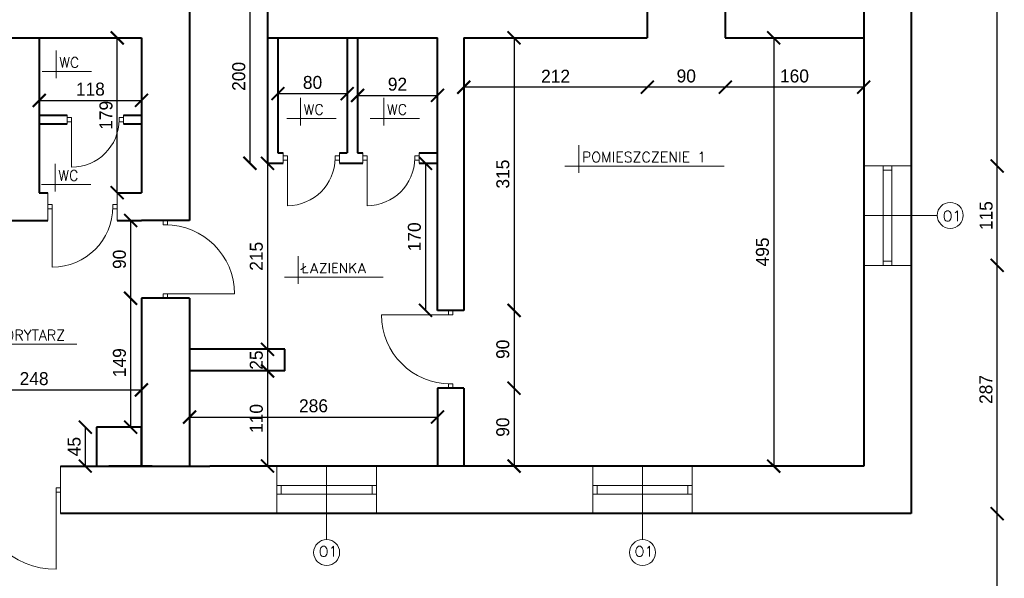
# Model space of a CAD drawing. Header units: millimetres. Extents: x 0 to 54826, y 42154 to 60442.
# Tile 10 of 64: x 28546 to 29684, y 52120 to 52766. Entities that reach past the tile are written whole.
import ezdxf

# ---------------------------------------------------------------- set-up
doc = ezdxf.new("R2010")
doc.units = ezdxf.units.MM
for name, color, linetype, lineweight in [('cienka', 3, 'Continuous', 18), ('gruba', 1, 'Continuous', 40), ('wymiary', 251, 'Continuous', 15)]:
    doc.layers.add(name, color=color, linetype=linetype, lineweight=lineweight)
doc.styles.add('ROMANS1', font='romans.shx', dxfattribs={"height": 15})
doc.styles.get("Standard").update_dxf_attribs({"font": 'GOTHIC.TTF'})
doc.dimstyles.new('secemin', dxfattribs={"dimtxt": 15, "dimasz": 15, "dimexe": 1.25, "dimexo": 0.625, "dimgap": 5, "dimtad": 1, "dimdec": 0, "dimtxsty": 'Standard', "dimblk": 'ARCHTICK', "dimcen": 0, "dimse1": 1, "dimse2": 1, "dimclrd": 256, "dimclrt": 256, "dimadec": 0, "dimazin": 0, "dimtfac": 1, "dimtdec": 0, "dimtmove": 0, "dimatfit": 3, "dimfxl": 1, "dimtfillclr": 250, "dimarcsym": 1})

# ---------------------------------------------------------------- blocks, each defined once
blk = doc.blocks.new('_ArchTick')
at = {"color": 0, "linetype": 'ByBlock', "const_width": 0.15}
blk.add_lwpolyline([(-0.5, -0.5), (0.5, 0.5)], dxfattribs=at)
blk = doc.blocks.new('*D219')
at = {"layer": 'Defpoints', "color": 0, "transparency": 16777216}
for p in [(29361.6, 52745.1), (29521.6, 52709.5), (29361.6, 52688.1)]:
    blk.add_point(p, dxfattribs=at)
at = {"layer": 'wymiary', "lineweight": -2, "transparency": 16777216}
blk.add_line((29521.6, 52688.1), (29361.6, 52688.1), dxfattribs=at)
at = {"layer": 'wymiary', "lineweight": -2, "transparency": 16777216, "xscale": 15, "yscale": 15, "zscale": 15, "rotation": 180}
blk.add_blockref('_ArchTick', (29361.6, 52688.1), dxfattribs=at)
at = {"layer": 'wymiary', "lineweight": -2, "transparency": 16777216, "xscale": 15, "yscale": 15, "zscale": 15}
blk.add_blockref('_ArchTick', (29521.6, 52688.1), dxfattribs=at)
at = {"layer": 'wymiary', "transparency": 16777216, "insert": (29441.6, 52701), "char_height": 15, "attachment_point": 5}
blk.add_mtext('160', dxfattribs=at)
blk = doc.blocks.new('*D220')
at = {"layer": 'Defpoints', "color": 0, "transparency": 16777216}
for p in [(29271.6, 52745.1), (29361.6, 52745.1), (29271.6, 52688.1)]:
    blk.add_point(p, dxfattribs=at)
at = {"layer": 'wymiary', "lineweight": -2, "transparency": 16777216}
blk.add_line((29361.6, 52688.1), (29271.6, 52688.1), dxfattribs=at)
at = {"layer": 'wymiary', "lineweight": -2, "transparency": 16777216, "xscale": 15, "yscale": 15, "zscale": 15, "rotation": 180}
blk.add_blockref('_ArchTick', (29271.6, 52688.1), dxfattribs=at)
at = {"layer": 'wymiary', "lineweight": -2, "transparency": 16777216, "xscale": 15, "yscale": 15, "zscale": 15}
blk.add_blockref('_ArchTick', (29361.6, 52688.1), dxfattribs=at)
at = {"layer": 'wymiary', "transparency": 16777216, "insert": (29316.6, 52701), "char_height": 15, "attachment_point": 5}
blk.add_mtext('90', dxfattribs=at)
blk = doc.blocks.new('*D221')
at = {"layer": 'Defpoints', "color": 0, "transparency": 16777216}
for p in [(29271.6, 52745.1), (29059.6, 52688.1), (29059.6, 52688.1)]:
    blk.add_point(p, dxfattribs=at)
at = {"layer": 'wymiary', "lineweight": -2, "transparency": 16777216}
blk.add_line((29271.6, 52688.1), (29059.6, 52688.1), dxfattribs=at)
at = {"layer": 'wymiary', "lineweight": -2, "transparency": 16777216, "xscale": 15, "yscale": 15, "zscale": 15, "rotation": 180}
blk.add_blockref('_ArchTick', (29059.6, 52688.1), dxfattribs=at)
at = {"layer": 'wymiary', "lineweight": -2, "transparency": 16777216, "xscale": 15, "yscale": 15, "zscale": 15}
blk.add_blockref('_ArchTick', (29271.6, 52688.1), dxfattribs=at)
at = {"layer": 'wymiary', "transparency": 16777216, "insert": (29165.6, 52700.8), "char_height": 15, "attachment_point": 5}
blk.add_mtext('212', dxfattribs=at)
blk = doc.blocks.new('*D222')
at = {"layer": 'Defpoints', "color": 0, "transparency": 16777216}
for p in [(29198.3, 52745.1), (29198.3, 52250.1), (29417.6, 52250.1)]:
    blk.add_point(p, dxfattribs=at)
at = {"layer": 'wymiary', "lineweight": -2, "transparency": 16777216}
blk.add_line((29417.6, 52745.1), (29417.6, 52250.1), dxfattribs=at)
at = {"layer": 'wymiary', "lineweight": -2, "transparency": 16777216, "xscale": 15, "yscale": 15, "zscale": 15}
for p, rotation in [((29417.6, 52745.1), 90), ((29417.6, 52250.1), 270)]:
    blk.add_blockref('_ArchTick', p, dxfattribs=dict(at, rotation=rotation))
at = {"layer": 'wymiary', "transparency": 16777216, "insert": (29404.7, 52497.6), "char_height": 15, "attachment_point": 5, "rotation": 90}
blk.add_mtext('495', dxfattribs=at)
blk = doc.blocks.new('*D223')
at = {"layer": 'Defpoints', "color": 0, "transparency": 16777216}
for p in [(29113.8, 52745.1), (29059.6, 52430.1), (29117.6, 52430.1)]:
    blk.add_point(p, dxfattribs=at)
at = {"layer": 'wymiary', "lineweight": -2, "transparency": 16777216}
blk.add_line((29117.6, 52745.1), (29117.6, 52430.1), dxfattribs=at)
at = {"layer": 'wymiary', "lineweight": -2, "transparency": 16777216, "xscale": 15, "yscale": 15, "zscale": 15}
for p, rotation in [((29117.6, 52745.1), 90), ((29117.6, 52430.1), 270)]:
    blk.add_blockref('_ArchTick', p, dxfattribs=dict(at, rotation=rotation))
at = {"layer": 'wymiary', "transparency": 16777216, "insert": (29104.7, 52587.6), "char_height": 15, "attachment_point": 5, "rotation": 90}
blk.add_mtext('315', dxfattribs=at)
blk = doc.blocks.new('*D224')
at = {"layer": 'Defpoints', "color": 0, "transparency": 16777216}
for p in [(29059.6, 52430.1), (29059.6, 52340.1), (29117.6, 52340.1)]:
    blk.add_point(p, dxfattribs=at)
at = {"layer": 'wymiary', "lineweight": -2, "transparency": 16777216}
blk.add_line((29117.6, 52430.1), (29117.6, 52340.1), dxfattribs=at)
at = {"layer": 'wymiary', "lineweight": -2, "transparency": 16777216, "xscale": 15, "yscale": 15, "zscale": 15}
for p, rotation in [((29117.6, 52430.1), 90), ((29117.6, 52340.1), 270)]:
    blk.add_blockref('_ArchTick', p, dxfattribs=dict(at, rotation=rotation))
at = {"layer": 'wymiary', "transparency": 16777216, "insert": (29104.7, 52385.1), "char_height": 15, "attachment_point": 5, "rotation": 90}
blk.add_mtext('90', dxfattribs=at)
blk = doc.blocks.new('*D225')
at = {"layer": 'Defpoints', "color": 0, "transparency": 16777216}
for p in [(29059.6, 52340.1), (29117.6, 52250.1), (29117.6, 52250.1)]:
    blk.add_point(p, dxfattribs=at)
at = {"layer": 'wymiary', "lineweight": -2, "transparency": 16777216}
blk.add_line((29117.6, 52340.1), (29117.6, 52250.1), dxfattribs=at)
at = {"layer": 'wymiary', "lineweight": -2, "transparency": 16777216, "xscale": 15, "yscale": 15, "zscale": 15}
for p, rotation in [((29117.6, 52340.1), 90), ((29117.6, 52250.1), 270)]:
    blk.add_blockref('_ArchTick', p, dxfattribs=dict(at, rotation=rotation))
at = {"layer": 'wymiary', "transparency": 16777216, "insert": (29104.7, 52295.1), "char_height": 15, "attachment_point": 5, "rotation": 90}
blk.add_mtext('90', dxfattribs=at)
blk = doc.blocks.new('*D204')
at = {"layer": 'Defpoints', "color": 0, "transparency": 16777216}
for p in [(28819.7, 52801.1), (28812.5, 52600.1), (28819.7, 52600.1)]:
    blk.add_point(p, dxfattribs=at)
at = {"layer": 'wymiary', "lineweight": -2, "transparency": 16777216}
blk.add_line((28812.5, 52801.1), (28812.5, 52600.1), dxfattribs=at)
at = {"layer": 'wymiary', "lineweight": -2, "transparency": 16777216, "xscale": 15, "yscale": 15, "zscale": 15}
for p, rotation in [((28812.5, 52801.1), 90), ((28812.5, 52600.1), 270)]:
    blk.add_blockref('_ArchTick', p, dxfattribs=dict(at, rotation=rotation))
at = {"layer": 'wymiary', "transparency": 16777216, "insert": (28799.6, 52700.6), "char_height": 15, "attachment_point": 5, "rotation": 90}
blk.add_mtext('200', dxfattribs=at)
blk = doc.blocks.new('*D232')
at = {"layer": 'Defpoints', "color": 0, "transparency": 16777216}
for p in [(28844.8, 52686.3), (28924.8, 52686.3), (28924.8, 52680.7)]:
    blk.add_point(p, dxfattribs=at)
at = {"layer": 'wymiary', "lineweight": -2, "transparency": 16777216}
blk.add_line((28844.8, 52680.7), (28924.8, 52680.7), dxfattribs=at)
at = {"layer": 'wymiary', "lineweight": -2, "transparency": 16777216, "xscale": 15, "yscale": 15, "zscale": 15, "rotation": 180}
blk.add_blockref('_ArchTick', (28844.8, 52680.7), dxfattribs=at)
at = {"layer": 'wymiary', "lineweight": -2, "transparency": 16777216, "xscale": 15, "yscale": 15, "zscale": 15}
blk.add_blockref('_ArchTick', (28924.8, 52680.7), dxfattribs=at)
at = {"layer": 'wymiary', "transparency": 16777216, "insert": (28884.8, 52693.5), "char_height": 15, "attachment_point": 5}
blk.add_mtext('80', dxfattribs=at)
blk = doc.blocks.new('*D233')
at = {"layer": 'Defpoints', "color": 0, "transparency": 16777216}
for p in [(28936.8, 52678.6), (29029.1, 52678.6), (29029.1, 52678.6)]:
    blk.add_point(p, dxfattribs=at)
at = {"layer": 'wymiary', "lineweight": -2, "transparency": 16777216}
blk.add_line((28936.8, 52678.6), (29029.1, 52678.6), dxfattribs=at)
at = {"layer": 'wymiary', "lineweight": -2, "transparency": 16777216, "xscale": 15, "yscale": 15, "zscale": 15, "rotation": 180}
blk.add_blockref('_ArchTick', (28936.8, 52678.6), dxfattribs=at)
at = {"layer": 'wymiary', "lineweight": -2, "transparency": 16777216, "xscale": 15, "yscale": 15, "zscale": 15}
blk.add_blockref('_ArchTick', (29029.1, 52678.6), dxfattribs=at)
at = {"layer": 'wymiary', "transparency": 16777216, "insert": (28982.9, 52691.5), "char_height": 15, "attachment_point": 5}
blk.add_mtext('92', dxfattribs=at)
blk = doc.blocks.new('*D234')
at = {"layer": 'Defpoints', "color": 0, "transparency": 16777216}
for p in [(29018.4, 52600.1), (29015.4, 52430.1), (29029.1, 52430.1)]:
    blk.add_point(p, dxfattribs=at)
at = {"layer": 'wymiary', "lineweight": -2, "transparency": 16777216}
blk.add_line((29015.4, 52600.1), (29015.4, 52430.1), dxfattribs=at)
at = {"layer": 'wymiary', "lineweight": -2, "transparency": 16777216, "xscale": 15, "yscale": 15, "zscale": 15}
for p, rotation in [((29015.4, 52600.1), 90), ((29015.4, 52430.1), 270)]:
    blk.add_blockref('_ArchTick', p, dxfattribs=dict(at, rotation=rotation))
at = {"layer": 'wymiary', "transparency": 16777216, "insert": (29002.5, 52515.1), "char_height": 15, "attachment_point": 5, "rotation": 90}
blk.add_mtext('170', dxfattribs=at)
blk = doc.blocks.new('*D235')
at = {"layer": 'Defpoints', "color": 0, "transparency": 16777216}
for p in [(28742.8, 52303), (29029.1, 52306.8), (29029.1, 52303)]:
    blk.add_point(p, dxfattribs=at)
at = {"layer": 'wymiary', "lineweight": -2, "transparency": 16777216}
blk.add_line((28742.8, 52306.8), (29029.1, 52306.8), dxfattribs=at)
at = {"layer": 'wymiary', "lineweight": -2, "transparency": 16777216, "xscale": 15, "yscale": 15, "zscale": 15, "rotation": 180}
blk.add_blockref('_ArchTick', (28742.8, 52306.8), dxfattribs=at)
at = {"layer": 'wymiary', "lineweight": -2, "transparency": 16777216, "xscale": 15, "yscale": 15, "zscale": 15}
blk.add_blockref('_ArchTick', (29029.1, 52306.8), dxfattribs=at)
at = {"layer": 'wymiary', "transparency": 16777216, "insert": (28885.9, 52319.7), "char_height": 15, "attachment_point": 5}
blk.add_mtext('286', dxfattribs=at)
blk = doc.blocks.new('*D236')
at = {"layer": 'Defpoints', "color": 0, "transparency": 16777216}
for p in [(28832.8, 52600.1), (28832.8, 52385.1), (28832.8, 52385.1)]:
    blk.add_point(p, dxfattribs=at)
at = {"layer": 'wymiary', "lineweight": -2, "transparency": 16777216}
blk.add_line((28832.8, 52600.1), (28832.8, 52385.1), dxfattribs=at)
at = {"layer": 'wymiary', "lineweight": -2, "transparency": 16777216, "xscale": 15, "yscale": 15, "zscale": 15}
for p, rotation in [((28832.8, 52600.1), 90), ((28832.8, 52385.1), 270)]:
    blk.add_blockref('_ArchTick', p, dxfattribs=dict(at, rotation=rotation))
at = {"layer": 'wymiary', "transparency": 16777216, "insert": (28819.9, 52492.6), "char_height": 15, "attachment_point": 5, "rotation": 90}
blk.add_mtext('215', dxfattribs=at)
blk = doc.blocks.new('*D237')
at = {"layer": 'Defpoints', "color": 0, "transparency": 16777216}
for p in [(28852.8, 52385.1), (28832.8, 52360.1), (28852.8, 52360.1)]:
    blk.add_point(p, dxfattribs=at)
at = {"layer": 'wymiary', "lineweight": -2, "transparency": 16777216}
blk.add_line((28832.8, 52385.1), (28832.8, 52360.1), dxfattribs=at)
at = {"layer": 'wymiary', "lineweight": -2, "transparency": 16777216, "xscale": 15, "yscale": 15, "zscale": 15}
for p, rotation in [((28832.8, 52385.1), 90), ((28832.8, 52360.1), 270)]:
    blk.add_blockref('_ArchTick', p, dxfattribs=dict(at, rotation=rotation))
at = {"layer": 'wymiary', "transparency": 16777216, "insert": (28819.9, 52372.6), "char_height": 15, "attachment_point": 5, "rotation": 90}
blk.add_mtext('25', dxfattribs=at)
blk = doc.blocks.new('*D238')
at = {"layer": 'Defpoints', "color": 0, "transparency": 16777216}
for p in [(28852.8, 52360.1), (28832.8, 52250.1), (28832.8, 52250.1)]:
    blk.add_point(p, dxfattribs=at)
at = {"layer": 'wymiary', "lineweight": -2, "transparency": 16777216}
blk.add_line((28832.8, 52360.1), (28832.8, 52250.1), dxfattribs=at)
at = {"layer": 'wymiary', "lineweight": -2, "transparency": 16777216, "xscale": 15, "yscale": 15, "zscale": 15}
for p, rotation in [((28832.8, 52360.1), 90), ((28832.8, 52250.1), 270)]:
    blk.add_blockref('_ArchTick', p, dxfattribs=dict(at, rotation=rotation))
at = {"layer": 'wymiary', "transparency": 16777216, "insert": (28819.9, 52305.1), "char_height": 15, "attachment_point": 5, "rotation": 90}
blk.add_mtext('110', dxfattribs=at)
blk = doc.blocks.new('*D239')
at = {"layer": 'Defpoints', "color": 0, "transparency": 16777216}
for p in [(28439.1, 52347.1), (28687.1, 52347.1), (28687.1, 52338.2)]:
    blk.add_point(p, dxfattribs=at)
at = {"layer": 'wymiary', "lineweight": -2, "transparency": 16777216}
blk.add_line((28439.1, 52338.2), (28687.1, 52338.2), dxfattribs=at)
at = {"layer": 'wymiary', "lineweight": -2, "transparency": 16777216, "xscale": 15, "yscale": 15, "zscale": 15, "rotation": 180}
blk.add_blockref('_ArchTick', (28439.1, 52338.2), dxfattribs=at)
at = {"layer": 'wymiary', "lineweight": -2, "transparency": 16777216, "xscale": 15, "yscale": 15, "zscale": 15}
blk.add_blockref('_ArchTick', (28687.1, 52338.2), dxfattribs=at)
at = {"layer": 'wymiary', "transparency": 16777216, "insert": (28563.1, 52351.1), "char_height": 15, "attachment_point": 5}
blk.add_mtext('248', dxfattribs=at)
blk = doc.blocks.new('*D240')
at = {"layer": 'Defpoints', "color": 0, "transparency": 16777216}
for p in [(28673.1, 52534.1), (28674.6, 52444.1), (28687.1, 52444.1)]:
    blk.add_point(p, dxfattribs=at)
at = {"layer": 'wymiary', "lineweight": -2, "transparency": 16777216}
blk.add_line((28674.6, 52534.1), (28674.6, 52444.1), dxfattribs=at)
at = {"layer": 'wymiary', "lineweight": -2, "transparency": 16777216, "xscale": 15, "yscale": 15, "zscale": 15}
for p, rotation in [((28674.6, 52534.1), 90), ((28674.6, 52444.1), 270)]:
    blk.add_blockref('_ArchTick', p, dxfattribs=dict(at, rotation=rotation))
at = {"layer": 'wymiary', "transparency": 16777216, "insert": (28661.7, 52489.1), "char_height": 15, "attachment_point": 5, "rotation": 90}
blk.add_mtext('90', dxfattribs=at)
blk = doc.blocks.new('*D241')
at = {"layer": 'Defpoints', "color": 0, "transparency": 16777216}
for p in [(28687.1, 52444.1), (28674.6, 52295.1), (28674.6, 52295.1)]:
    blk.add_point(p, dxfattribs=at)
at = {"layer": 'wymiary', "lineweight": -2, "transparency": 16777216}
blk.add_line((28674.6, 52444.1), (28674.6, 52295.1), dxfattribs=at)
at = {"layer": 'wymiary', "lineweight": -2, "transparency": 16777216, "xscale": 15, "yscale": 15, "zscale": 15}
for p, rotation in [((28674.6, 52444.1), 90), ((28674.6, 52295.1), 270)]:
    blk.add_blockref('_ArchTick', p, dxfattribs=dict(at, rotation=rotation))
at = {"layer": 'wymiary', "transparency": 16777216, "insert": (28661.7, 52369.6), "char_height": 15, "attachment_point": 5, "rotation": 90}
blk.add_mtext('149', dxfattribs=at)
blk = doc.blocks.new('*D242')
at = {"layer": 'Defpoints', "color": 0, "transparency": 16777216}
for p in [(28635.1, 52295.1), (28622.2, 52250.1), (28635.1, 52250.1)]:
    blk.add_point(p, dxfattribs=at)
at = {"layer": 'wymiary', "lineweight": -2, "transparency": 16777216}
blk.add_line((28622.2, 52295.1), (28622.2, 52250.1), dxfattribs=at)
at = {"layer": 'wymiary', "lineweight": -2, "transparency": 16777216, "xscale": 15, "yscale": 15, "zscale": 15}
for p, rotation in [((28622.2, 52295.1), 90), ((28622.2, 52250.1), 270)]:
    blk.add_blockref('_ArchTick', p, dxfattribs=dict(at, rotation=rotation))
at = {"layer": 'wymiary', "transparency": 16777216, "insert": (28609.4, 52272.6), "char_height": 15, "attachment_point": 5, "rotation": 90}
blk.add_mtext('45', dxfattribs=at)
blk = doc.blocks.new('*D270')
at = {"layer": 'Defpoints', "color": 0, "transparency": 16777216}
for p in [(28569.1, 52672.9), (28687.1, 52672.9), (28687.1, 52672.9)]:
    blk.add_point(p, dxfattribs=at)
at = {"layer": 'wymiary', "lineweight": -2, "transparency": 16777216}
blk.add_line((28569.1, 52672.9), (28687.1, 52672.9), dxfattribs=at)
at = {"layer": 'wymiary', "lineweight": -2, "transparency": 16777216, "xscale": 15, "yscale": 15, "zscale": 15, "rotation": 180}
blk.add_blockref('_ArchTick', (28569.1, 52672.9), dxfattribs=at)
at = {"layer": 'wymiary', "lineweight": -2, "transparency": 16777216, "xscale": 15, "yscale": 15, "zscale": 15}
blk.add_blockref('_ArchTick', (28687.1, 52672.9), dxfattribs=at)
at = {"layer": 'wymiary', "transparency": 16777216, "insert": (28628.1, 52685.8), "char_height": 15, "attachment_point": 5}
blk.add_mtext('118', dxfattribs=at)
blk = doc.blocks.new('*D303')
at = {"layer": 'Defpoints', "color": 0, "transparency": 16777216}
for p in [(28008.6, 52195.1), (29675.8, 52195.1), (28008.6, 51855.1)]:
    blk.add_point(p, dxfattribs=at)
at = {"layer": 'wymiary', "lineweight": -2, "transparency": 16777216}
blk.add_line((29675.8, 51855.1), (29675.8, 52195.1), dxfattribs=at)
at = {"layer": 'wymiary', "lineweight": -2, "transparency": 16777216, "xscale": 15, "yscale": 15, "zscale": 15}
for p, rotation in [((29675.8, 52195.1), 90), ((29675.8, 51855.1), 270)]:
    blk.add_blockref('_ArchTick', p, dxfattribs=dict(at, rotation=rotation))
at = {"layer": 'wymiary', "transparency": 16777216, "insert": (29662.9, 52025.1), "char_height": 15, "attachment_point": 5, "rotation": 90}
blk.add_mtext('340', dxfattribs=at)
blk = doc.blocks.new('*D304')
at = {"layer": 'Defpoints', "color": 0, "transparency": 16777216}
for p in [(29576.6, 52482.1), (29675.8, 52482.1), (28008.6, 52195.1)]:
    blk.add_point(p, dxfattribs=at)
at = {"layer": 'wymiary', "lineweight": -2, "transparency": 16777216}
blk.add_line((29675.8, 52195.1), (29675.8, 52482.1), dxfattribs=at)
at = {"layer": 'wymiary', "lineweight": -2, "transparency": 16777216, "xscale": 15, "yscale": 15, "zscale": 15}
for p, rotation in [((29675.8, 52482.1), 90), ((29675.8, 52195.1), 270)]:
    blk.add_blockref('_ArchTick', p, dxfattribs=dict(at, rotation=rotation))
at = {"layer": 'wymiary', "transparency": 16777216, "insert": (29662.9, 52338.6), "char_height": 15, "attachment_point": 5, "rotation": 90}
blk.add_mtext('287', dxfattribs=at)
blk = doc.blocks.new('*D305')
at = {"layer": 'Defpoints', "color": 0, "transparency": 16777216}
for p in [(29576.6, 52597.1), (29675.8, 52597.1), (29576.6, 52482.1)]:
    blk.add_point(p, dxfattribs=at)
at = {"layer": 'wymiary', "lineweight": -2, "transparency": 16777216}
blk.add_line((29675.8, 52482.1), (29675.8, 52597.1), dxfattribs=at)
at = {"layer": 'wymiary', "lineweight": -2, "transparency": 16777216, "xscale": 15, "yscale": 15, "zscale": 15}
for p, rotation in [((29675.8, 52597.1), 90), ((29675.8, 52482.1), 270)]:
    blk.add_blockref('_ArchTick', p, dxfattribs=dict(at, rotation=rotation))
at = {"layer": 'wymiary', "transparency": 16777216, "insert": (29663.1, 52539.6), "char_height": 15, "attachment_point": 5, "rotation": 90}
blk.add_mtext('115', dxfattribs=at)
blk = doc.blocks.new('*D306')
at = {"layer": 'Defpoints', "color": 0, "transparency": 16777216}
for p in [(29576.6, 53007.1), (29675.8, 53007.1), (29576.6, 52597.1)]:
    blk.add_point(p, dxfattribs=at)
at = {"layer": 'wymiary', "lineweight": -2, "transparency": 16777216}
blk.add_line((29675.8, 52597.1), (29675.8, 53007.1), dxfattribs=at)
at = {"layer": 'wymiary', "lineweight": -2, "transparency": 16777216, "xscale": 15, "yscale": 15, "zscale": 15}
for p, rotation in [((29675.8, 53007.1), 90), ((29675.8, 52597.1), 270)]:
    blk.add_blockref('_ArchTick', p, dxfattribs=dict(at, rotation=rotation))
at = {"layer": 'wymiary', "transparency": 16777216, "insert": (29662.9, 52802.1), "char_height": 15, "attachment_point": 5, "rotation": 90}
blk.add_mtext('410', dxfattribs=at)
blk = doc.blocks.new('*D310')
at = {"layer": 'Defpoints', "color": 0, "transparency": 16777216}
for p in [(28659.1, 52745.1), (28659.1, 52745.1), (28659.1, 52566.1)]:
    blk.add_point(p, dxfattribs=at)
at = {"layer": 'wymiary', "lineweight": -2, "transparency": 16777216}
blk.add_line((28659.1, 52566.1), (28659.1, 52745.1), dxfattribs=at)
at = {"layer": 'wymiary', "lineweight": -2, "transparency": 16777216, "xscale": 15, "yscale": 15, "zscale": 15}
for p, rotation in [((28659.1, 52745.1), 90), ((28659.1, 52566.1), 270)]:
    blk.add_blockref('_ArchTick', p, dxfattribs=dict(at, rotation=rotation))
at = {"layer": 'wymiary', "transparency": 16777216, "insert": (28646.2, 52655.6), "char_height": 15, "attachment_point": 5, "rotation": 90}
blk.add_mtext('179', dxfattribs=at)

msp = doc.modelspace()

# ---------------------------------------------------------------- linework, layer by layer
at = {"layer": 'cienka'}
for p, q in [((28588.592, 52698.365), (28588.592, 52730.365)), ((28572.592, 52706.365), (28629.589, 52706.365)), ((28870.964, 52643.809), (28870.964, 52675.809)), ((28967.306, 52643.809), (28967.306, 52675.809)), ((28601.284, 52655.599), (28601.284, 52645.599)), ((28606.284, 52653.055), (28601.284, 52653.055)), ((28606.284, 52648.055), (28606.284, 52653.055)), ((28606.284, 52650.555), (28606.284, 52595.555)), ((28661.284, 52648.055), (28661.284, 52653.055)), ((28661.284, 52653.055), (28666.284, 52653.055)), ((28666.284, 52655.599), (28666.284, 52645.599)), ((28854.964, 52651.809), (28911.961, 52651.809)), ((28951.306, 52651.809), (29008.303, 52651.809)), ((28606.284, 52648.055), (28601.284, 52648.055)), ((28661.284, 52648.055), (28666.284, 52648.055)), ((29192.452, 52588.972), (29192.452, 52620.972)), ((28850.797, 52612.099), (28850.797, 52600.099)), ((28855.797, 52608.555), (28850.797, 52608.555)), ((28855.797, 52603.555), (28855.797, 52608.555)), ((28855.797, 52606.055), (28855.797, 52551.055)), ((28910.797, 52603.555), (28910.797, 52608.555)), ((28910.797, 52608.555), (28915.797, 52608.555)), ((28915.797, 52612.099), (28915.797, 52600.099)), ((28942.797, 52612.099), (28942.797, 52600.099)), ((28947.797, 52608.555), (28942.797, 52608.555)), ((28947.797, 52603.555), (28947.797, 52608.555)), ((28947.797, 52606.055), (28947.797, 52551.055)), ((29002.797, 52603.555), (29002.797, 52608.555)), ((29002.797, 52608.555), (29007.797, 52608.555)), ((29007.797, 52612.099), (29007.797, 52600.099)), ((28587.588, 52567.665), (28587.588, 52599.665)), ((28855.797, 52603.555), (28850.797, 52603.555)), ((28910.797, 52603.555), (28915.797, 52603.555)), ((28947.797, 52603.555), (28942.797, 52603.555)), ((29002.797, 52603.555), (29007.797, 52603.555)), ((29176.452, 52596.972), (29360.44, 52596.972)), ((29521.591, 52597.099), (29576.591, 52597.099)), ((29544.091, 52597.099), (29544.091, 52482.099)), ((29554.091, 52597.099), (29554.091, 52482.099)), ((29544.091, 52592.099), (29554.091, 52592.099)), ((28571.588, 52575.665), (28628.585, 52575.665)), ((28579.091, 52566.099), (28579.091, 52534.099)), ((28659.091, 52566.099), (28659.091, 52534.099)), ((28584.091, 52552.599), (28579.091, 52552.599)), ((28584.091, 52547.599), (28579.091, 52547.599)), ((28584.091, 52547.599), (28584.091, 52552.599)), ((28584.091, 52550.099), (28584.091, 52480.099)), ((28654.091, 52547.599), (28654.091, 52552.599)), ((28654.091, 52552.599), (28659.091, 52552.599)), ((28654.091, 52547.599), (28659.091, 52547.599)), ((29521.591, 52539.909), (29606.591, 52539.909)), ((28712.091, 52529.099), (28712.091, 52534.099)), ((28712.091, 52529.099), (28717.091, 52529.099)), ((28717.091, 52529.099), (28717.091, 52534.099)), ((28868.211, 52460.646), (28868.211, 52492.646)), ((29521.591, 52482.099), (29576.591, 52482.099)), ((29544.091, 52487.099), (29554.091, 52487.099)), ((28852.211, 52468.646), (28966.205, 52468.646)), ((28717.091, 52449.099), (28712.091, 52449.099)), ((28712.091, 52444.099), (28712.091, 52449.099)), ((28714.591, 52449.099), (28794.591, 52449.099)), ((28717.091, 52444.099), (28717.091, 52449.099)), ((29044.341, 52425.099), (28964.341, 52425.099)), ((29041.841, 52425.099), (29041.841, 52430.099)), ((29041.841, 52425.099), (29046.841, 52425.099)), ((29046.841, 52425.099), (29046.841, 52430.099)), ((28498.562, 52391.058), (28612.556, 52391.058)), ((29046.841, 52345.099), (29041.841, 52345.099)), ((29041.841, 52340.099), (29041.841, 52345.099)), ((29046.841, 52340.099), (29046.841, 52345.099)), ((28593.591, 52195.099), (28593.591, 52250.099)), ((28843.591, 52250.099), (28843.591, 52195.099)), ((28901.091, 52250.099), (28901.091, 52165.099)), ((28958.591, 52250.099), (28958.591, 52195.099)), ((29208.591, 52250.099), (29208.591, 52195.099)), ((29266.091, 52250.099), (29266.091, 52165.099)), ((29323.591, 52250.099), (29323.591, 52195.099)), ((28588.591, 52220.099), (28588.591, 52225.099)), ((28588.591, 52225.099), (28593.591, 52225.099)), ((28588.591, 52130.729), (28588.591, 52222.599)), ((28588.591, 52220.099), (28593.591, 52220.099)), ((28958.591, 52227.599), (28843.591, 52227.599)), ((28958.591, 52217.599), (28843.591, 52217.599)), ((28848.591, 52227.599), (28848.591, 52217.599)), ((28953.591, 52227.599), (28953.591, 52217.599)), ((29323.591, 52227.599), (29208.591, 52227.599)), ((29323.591, 52217.599), (29208.591, 52217.599)), ((29213.591, 52227.599), (29213.591, 52217.599)), ((29318.591, 52227.599), (29318.591, 52217.599))]:
    msp.add_line(p, q, dxfattribs=at)
for centre in [(29621.591, 52539.909), (28901.091, 52150.099), (29266.091, 52150.099)]:
    msp.add_circle(centre, 15, dxfattribs=at)
for centre, radius, start, end in [((28606.284, 52650.555), 55, 270, 0), ((28855.797, 52606.055), 55, 270, 0), ((28947.797, 52606.055), 55, 270, 0), ((28584.091, 52550.099), 70, 270, 0), ((28714.591, 52449.099), 80, 0, 90), ((29044.341, 52425.099), 80, 180, 270), ((28588.591, 52223.231), 92.502, 180.391749, 270)]:
    msp.add_arc(centre, radius, start, end, dxfattribs=at)
at = {"layer": 'gruba'}
for p, q in [((29576.591, 53347.099), (29576.591, 52195.099)), ((28742.797, 52801.099), (28742.797, 52745.099)), ((28832.797, 52801.099), (28832.797, 52745.099)), ((29271.591, 52801.099), (29271.591, 52745.099)), ((29361.591, 52801.099), (29361.591, 52745.099)), ((29521.591, 52801.099), (29521.591, 52745.099)), ((28519.091, 52745.099), (28687.091, 52745.099)), ((28569.091, 52745.099), (28569.091, 52566.099)), ((28687.091, 52745.099), (28687.091, 52566.099)), ((28742.797, 52745.099), (28742.797, 52534.099)), ((28832.797, 52745.099), (29029.091, 52745.099)), ((28832.797, 52745.099), (28832.797, 52600.099)), ((28844.797, 52745.099), (28844.797, 52612.099)), ((28924.797, 52745.099), (28924.797, 52612.099)), ((28936.797, 52745.099), (28936.797, 52612.099)), ((29029.091, 52430.099), (29029.091, 52745.099)), ((29059.591, 52745.099), (29271.591, 52745.099)), ((29059.591, 52745.099), (29059.591, 52430.099)), ((29361.591, 52745.099), (29521.591, 52745.099)), ((29521.591, 52745.099), (29521.591, 52250.099)), ((28569.091, 52655.599), (28601.284, 52655.599)), ((28666.284, 52655.599), (28687.091, 52655.599)), ((28569.091, 52645.599), (28601.284, 52645.599)), ((28666.284, 52645.599), (28687.091, 52645.599)), ((28844.797, 52612.099), (28850.797, 52612.099)), ((28915.797, 52612.099), (28924.797, 52612.099)), ((28936.797, 52612.099), (28942.797, 52612.099)), ((29007.797, 52612.099), (29029.091, 52612.099)), ((28832.797, 52600.099), (28850.797, 52600.099)), ((28915.797, 52600.099), (28942.797, 52600.099)), ((29007.797, 52600.099), (29029.091, 52600.099)), ((28569.091, 52566.099), (28579.091, 52566.099)), ((28659.091, 52566.099), (28687.091, 52566.099)), ((28529.091, 52534.099), (28579.091, 52534.099)), ((28659.091, 52534.099), (28687.091, 52534.099)), ((28742.797, 52534.099), (28687.091, 52534.099)), ((28687.091, 52444.099), (28687.091, 52250.099)), ((28742.797, 52444.099), (28687.091, 52444.099)), ((28742.797, 52444.099), (28742.797, 52250.099)), ((29059.591, 52430.099), (29029.091, 52430.099)), ((28852.797, 52385.099), (28742.797, 52385.099)), ((28852.797, 52360.099), (28852.797, 52385.099)), ((28852.797, 52360.099), (28742.797, 52360.099)), ((29059.591, 52340.099), (29029.091, 52340.099)), ((29029.091, 52340.099), (29029.091, 52250.099)), ((29059.591, 52340.099), (29059.591, 52250.099)), ((28687.091, 52295.099), (28635.091, 52295.099)), ((28635.091, 52295.099), (28635.091, 52250.099)), ((28687.091, 52250.099), (28687.091, 52295.099)), ((28593.591, 52250.099), (28766.297, 52250.099)), ((28699.591, 52250.099), (28649.591, 52250.099)), ((29084.591, 52250.099), (28766.297, 52250.099)), ((29521.591, 52250.099), (29084.591, 52250.099)), ((29084.591, 52195.099), (28593.591, 52195.099)), ((29576.591, 52195.099), (29084.591, 52195.099))]:
    msp.add_line(p, q, dxfattribs=at)

# ---------------------------------------------------------------- texts
at = {"layer": 'cienka', "char_height": 12, "width": 362.40331, "attachment_point": 1, "style": 'ROMANS1'}
for s, insert in [('WC', (28592.145, 52722.733)), ('WC', (28874.518, 52668.178)), ('WC', (28970.859, 52668.178)), ('POMIESZCZENIE 1', (29196.005, 52613.34)), ('WC', (28591.141, 52592.034)), ('O1', (29612.888, 52545.153)), ('ŁAZIENKA', (28871.764, 52485.015)), ('KORYTARZ', (28518.115, 52407.426)), ('O1', (28891.957, 52157.391)), ('O1', (29256.957, 52157.391))]:
    msp.add_mtext(s, dxfattribs=dict(at, insert=insert))

# ---------------------------------------------------------------- dimensions: what is measured, and where the dimension line sits
at = {"layer": 'wymiary'}
for base, p1, p2, picture, middle in [((29675.764, 53007.099), (29576.591, 52597.099), (29576.591, 53007.099), '*D306', (29662.886, 52802.099)), ((29675.764, 52597.099), (29576.591, 52482.099), (29576.591, 52597.099), '*D305', (29663.075, 52539.599)), ((29675.764, 52482.099), (28008.591, 52195.099), (29576.591, 52482.099), '*D304', (29662.886, 52338.599)), ((28674.615, 52295.099), (28687.091, 52444.099), (28674.615, 52295.099), '*D241', (28661.738, 52369.599)), ((29117.588, 52340.099), (29059.591, 52430.099), (29059.591, 52340.099), '*D224', (29104.711, 52385.099)), ((28832.797, 52250.099), (28852.797, 52360.099), (28832.797, 52250.099), '*D238', (28819.919, 52305.099)), ((29117.588, 52250.099), (29059.591, 52340.099), (29117.588, 52250.099), '*D225', (29104.711, 52295.099))]:
    dim = msp.add_linear_dim(base=base, p1=p1, p2=p2, angle=90, dimstyle='secemin', override={"dimtmove": 1}, dxfattribs=at)
    dim.commit()
    dim.dimension.update_dxf_attribs({"geometry": picture, "text_midpoint": middle})
dim = msp.add_linear_dim(base=(28812.494, 52600.099), p1=(28819.743, 52801.099), p2=(28819.743, 52600.099), angle=90, text='200', dimstyle='secemin', dxfattribs=at)
dim.commit()
dim.dimension.update_dxf_attribs({"geometry": '*D204', "text_midpoint": (28799.617, 52700.599)})
for base, p1, p2, picture, middle in [((28659.091, 52745.099), (28659.091, 52566.099), (28659.091, 52745.099), '*D310', (28646.214, 52655.599)), ((29117.588, 52430.099), (29113.806, 52745.099), (29059.591, 52430.099), '*D223', (29104.711, 52587.599)), ((29417.625, 52250.099), (29198.27, 52745.099), (29198.27, 52250.099), '*D222', (29404.747, 52497.599)), ((28832.797, 52385.099), (28832.797, 52600.099), (28832.797, 52385.099), '*D236', (28819.919, 52492.599)), ((29015.397, 52430.099), (29018.444, 52600.099), (29029.091, 52430.099), '*D234', (29002.519, 52515.099)), ((28674.615, 52444.099), (28673.091, 52534.099), (28687.091, 52444.099), '*D240', (28661.738, 52489.099)), ((28622.241, 52250.099), (28635.091, 52295.099), (28635.091, 52250.099), '*D242', (28609.363, 52272.599)), ((29675.764, 52195.099), (28008.591, 51855.099), (28008.591, 52195.099), '*D303', (29662.886, 52025.099))]:
    dim = msp.add_linear_dim(base=base, p1=p1, p2=p2, angle=90, dimstyle='secemin', dxfattribs=at)
    dim.commit()
    dim.dimension.update_dxf_attribs({"geometry": picture, "text_midpoint": middle})
for base, p1, p2, picture, middle in [((29059.591, 52688.079), (29271.591, 52745.099), (29059.591, 52688.079), '*D221', (29165.591, 52700.768)), ((29271.591, 52688.079), (29361.591, 52745.099), (29271.591, 52745.099), '*D220', (29316.591, 52700.956))]:
    dim = msp.add_linear_dim(base=base, p1=p1, p2=p2, dimstyle='secemin', override={"dimtmove": 1}, dxfattribs=at)
    dim.commit()
    dim.dimension.update_dxf_attribs({"geometry": picture, "text_midpoint": middle})
for base, p1, p2, picture, middle in [((29361.591, 52688.079), (29521.591, 52709.496), (29361.591, 52745.099), '*D219', (29441.591, 52700.956)), ((28687.091, 52672.879), (28569.091, 52672.879), (28687.091, 52672.879), '*D270', (28628.091, 52685.756)), ((28924.797, 52680.657), (28844.797, 52686.3), (28924.797, 52686.3), '*D232', (28884.797, 52693.535)), ((29029.091, 52678.599), (28936.797, 52678.599), (29029.091, 52678.599), '*D233', (28982.944, 52691.476)), ((28687.091, 52338.187), (28439.091, 52347.099), (28687.091, 52347.099), '*D239', (28563.091, 52351.064)), ((29029.091, 52306.825), (28742.797, 52302.952), (29029.091, 52302.952), '*D235', (28885.944, 52319.703))]:
    dim = msp.add_linear_dim(base=base, p1=p1, p2=p2, dimstyle='secemin', dxfattribs=at)
    dim.commit()
    dim.dimension.update_dxf_attribs({"geometry": picture, "text_midpoint": middle})
dim = msp.add_linear_dim(base=(28832.797, 52360.099), p1=(28852.797, 52385.099), p2=(28852.797, 52360.099), angle=90, dimstyle='secemin', dxfattribs=at)
dim.commit()
dim.dimension.update_dxf_attribs({"geometry": '*D237', "text_midpoint": (28832.797, 52372.599), "dimtype": 160})

doc.saveas('drawing.dxf')
